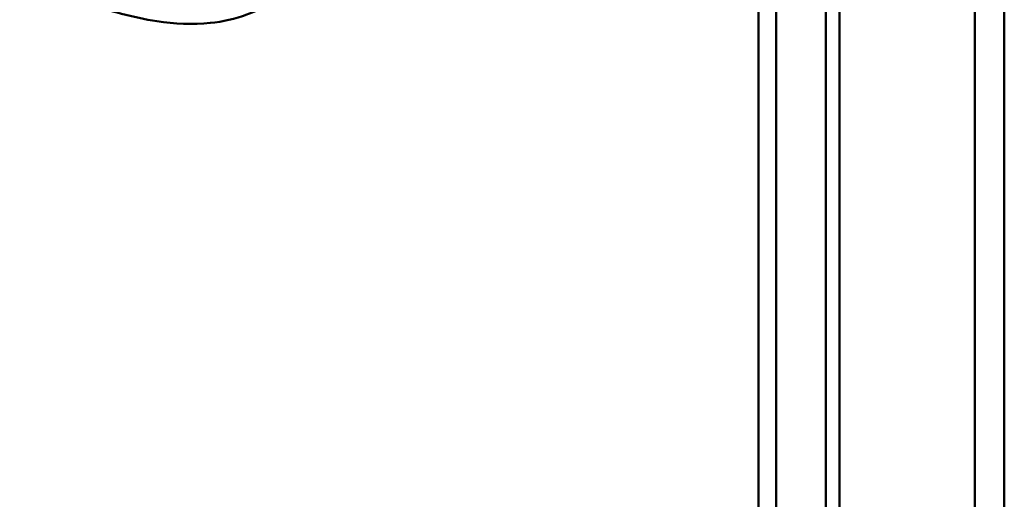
# Model space of a CAD drawing. Header units: millimetres. Extents: x 20 to 833, y 20 to 574.
# Tile 4 of 27: x 206 to 226, y 80 to 89. Entities that reach past the tile are written whole.
import ezdxf

# ---------------------------------------------------------------- set-up
doc = ezdxf.new("R2010")
doc.units = ezdxf.units.MM
doc.header["$LTSCALE"] = 2
doc.layers.add('Sichtbare Kanten(DIN)', color=7, linetype='Continuous', lineweight=50)
doc.layers.add('Sichtbare tangentiale Kanten(DIN)', color=7, linetype='Continuous', lineweight=50)

msp = doc.modelspace()

# ---------------------------------------------------------------- linework, layer by layer
at = {"layer": 'Sichtbare Kanten(DIN)'}
for p, q in [((220.6491, 56.6326), (220.6491, 118.5006)), ((222.2649, 117.9242), (222.2649, 55.403)), ((221.9906, 55.2446), (221.9906, 117.7658))]:
    msp.add_line(p, q, dxfattribs=at)
for points, knots in [([(225.5462, 121.7666), (225.5462, 110.88), (225.5462, 99.9934), (225.5462, 79.3707), (225.5462, 69.6346), (225.5462, 59.8986)], [0, 0, 0, 0, 10, 10, 18.9431405, 18.9431405, 18.9431405, 18.9431405]), ([(210.8811, 89.497), (210.8799, 89.4963), (210.8785, 89.4955), (210.8755, 89.4938), (210.8739, 89.4929), (210.8695, 89.4904), (210.8667, 89.4888), (210.8586, 89.4841), (210.8533, 89.4811), (210.8365, 89.4716), (210.825, 89.4652), (210.7839, 89.4426), (210.7547, 89.4272), (210.6375, 89.3683), (210.5492, 89.3301), (210.2251, 89.2096), (209.9785, 89.1556), (209.378, 89.0927), (209.0168, 89.1108), (208.1884, 89.2372), (207.7214, 89.3704), (206.8088, 89.6743), (206.3586, 89.8549), (205.9315, 90.0509)], [0, 0, 0, 0, 0.0012941, 0.0012941, 0.0026898, 0.0026898, 0.0051287, 0.0051287, 0.0097123, 0.0097123, 0.0198657, 0.0198657, 0.0464708, 0.0464708, 0.126297, 0.126297, 0.3339944, 0.3339944, 0.6255132, 0.6255132, 1.0187873, 1.0187873, 1.429049, 1.429049, 1.429049, 1.429049])]:
    msp.add_open_spline(points, degree=3, knots=knots, dxfattribs=at)
at = {"layer": 'Sichtbare tangentiale Kanten(DIN)'}
msp.add_line((221.0006, 118.0107), (221.0006, 56.1427), dxfattribs=at)
msp.add_open_spline([(224.9605, 59.0821), (224.9604, 90.0161), (224.9605, 120.9501)], degree=2, dxfattribs=at)

doc.saveas('drawing.dxf')
